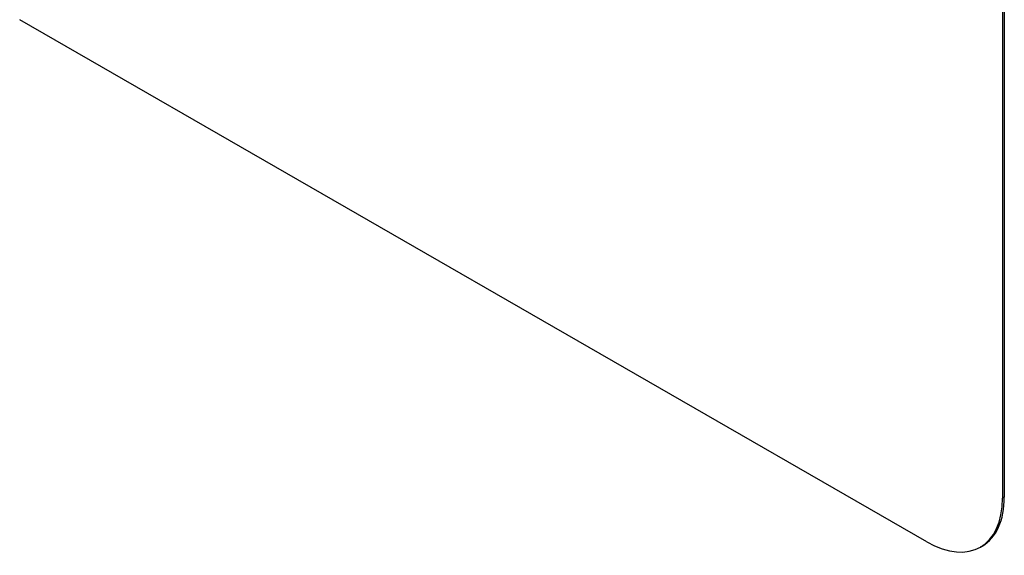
# Model space of a CAD drawing. Header units: inches. Extents: x 11 to 342, y 26 to 169.
# Tile 138 of 149: x 314.57 to 316.87, y 141.48 to 142.73. Entities that reach past the tile are written whole.
import ezdxf

# ---------------------------------------------------------------- set-up
doc = ezdxf.new("R2010")
doc.units = ezdxf.units.IN
doc.header["$MEASUREMENT"] = 0
doc.layers.add('Visible Edges(ANSI)', color=7, linetype='Continuous', lineweight=25)
doc.layers.add('Visible Tangent Edges(ANSI)', color=7, linetype='Continuous', lineweight=25)

msp = doc.modelspace()

# ---------------------------------------------------------------- linework, layer by layer
at = {"layer": 'Visible Edges(ANSI)'}
for p, q in [((316.8703, 142.839), (316.8703, 141.6127)), ((316.8746, 142.8415), (316.8746, 141.6151)), ((316.6936, 141.5101), (314.5722, 142.7317)), ((316.8226, 141.5003), (316.8183, 141.4979))]:
    msp.add_line(p, q, dxfattribs=at)
for centre, start_param, end_param in [((316.6936, 141.7145), 5.499721, 7.070517), ((316.6978, 141.7169), 0, 0.787332)]:
    msp.add_ellipse(centre, major_axis=(0.1248, -0.2166), ratio=0.578093, start_param=start_param, end_param=end_param, dxfattribs=at)
at = {"layer": 'Visible Tangent Edges(ANSI)'}
msp.add_line((316.8746, 141.6151), (316.8703, 141.6127), dxfattribs=at)

doc.saveas('drawing.dxf')
